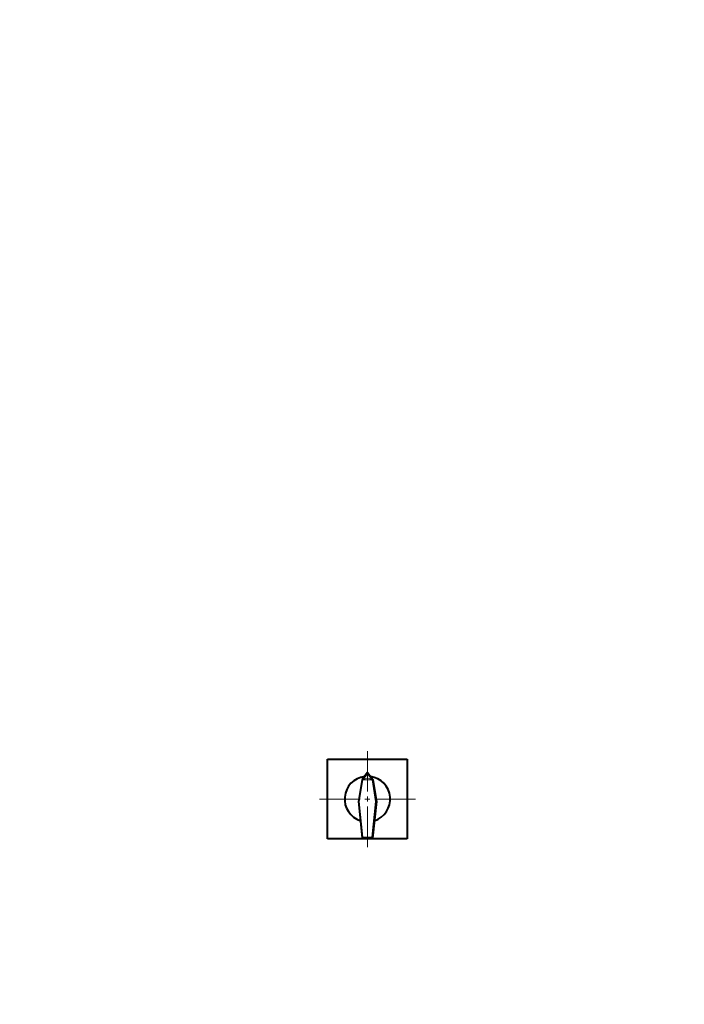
# Model space of a CAD drawing. Header units: millimetres. Extents: x 0 to 840, y 0 to 297.
# Tile 6 of 7: x 255 to 456, y 0 to 297. Entities that reach past the tile are written whole.
import ezdxf

# ---------------------------------------------------------------- set-up
doc = ezdxf.new("R2010")
doc.units = ezdxf.units.MM
for name, pattern in [('K5LT_AXLED', [16.76965, 12.26965, -1.5, 1.5, -1.5]), ('K5LT_BASIC', [0]), ('K5LT_THIN', [0])]:
    doc.linetypes.add(name, pattern=pattern)

# ---------------------------------------------------------------- blocks, each defined once
blk = doc.blocks.new('U100')
at = {"linetype": 'K5LT_BASIC', "lineweight": 40}
for p, q in [((348.1, 49.9), (348.1, 73.9)), ((348.1, 73.9), (372.1, 73.9)), ((372.1, 73.9), (372.1, 49.9)), ((372.1, 49.9), (348.1, 49.9))]:
    blk.add_line(p, q, dxfattribs=at)

msp = doc.modelspace()

# ---------------------------------------------------------------- linework, layer by layer
at = {"linetype": 'K5LT_AXLED', "lineweight": 18}
for p, q in [((360.1, 47.4028), (360.1, 76.4028)), ((345.6, 61.9028), (374.6393, 61.9028))]:
    msp.add_line(p, q, dxfattribs=at)
at = {"linetype": 'K5LT_BASIC', "lineweight": 40}
for p, q in [((360.1, 69.9028), (358.4742, 67.7862)), ((360.1, 69.9028), (361.7258, 67.7862)), ((358.4742, 67.7862), (357.376, 61.1394)), ((361.7258, 67.7862), (362.824, 61.1394)), ((357.376, 61.1394), (358.5174, 50.1528)), ((362.824, 61.1394), (361.6826, 50.1528)), ((361.6826, 50.1528), (358.5174, 50.1528))]:
    msp.add_line(p, q, dxfattribs=at)
at = {"linetype": 'K5LT_THIN', "lineweight": 18}
for p, q in [((360.1, 69.5358), (358.6858, 67.6947)), ((360.1, 69.5358), (361.5142, 67.6947)), ((358.6858, 67.6947), (357.615, 61.2126)), ((360.1, 68.2797), (358.6858, 67.6947)), ((361.5142, 67.6947), (358.6858, 67.6947)), ((361.5142, 67.6947), (360.1, 68.2797)), ((361.5142, 67.6947), (362.585, 61.2126)), ((357.615, 61.2126), (358.7203, 50.3779)), ((362.585, 61.2126), (361.4796, 50.3779)), ((361.4796, 50.3779), (358.7203, 50.3779))]:
    msp.add_line(p, q, dxfattribs=at)
at = {"linetype": 'K5LT_BASIC', "lineweight": 40}
for start, end in [(97.611833, 252.004018), (287.995982, 82.388167)]:
    msp.add_arc((360.1, 61.9028), 6.875, start, end, dxfattribs=at)

# ---------------------------------------------------------------- block references
msp.add_blockref('U100', (0, 0))

doc.saveas('drawing.dxf')
